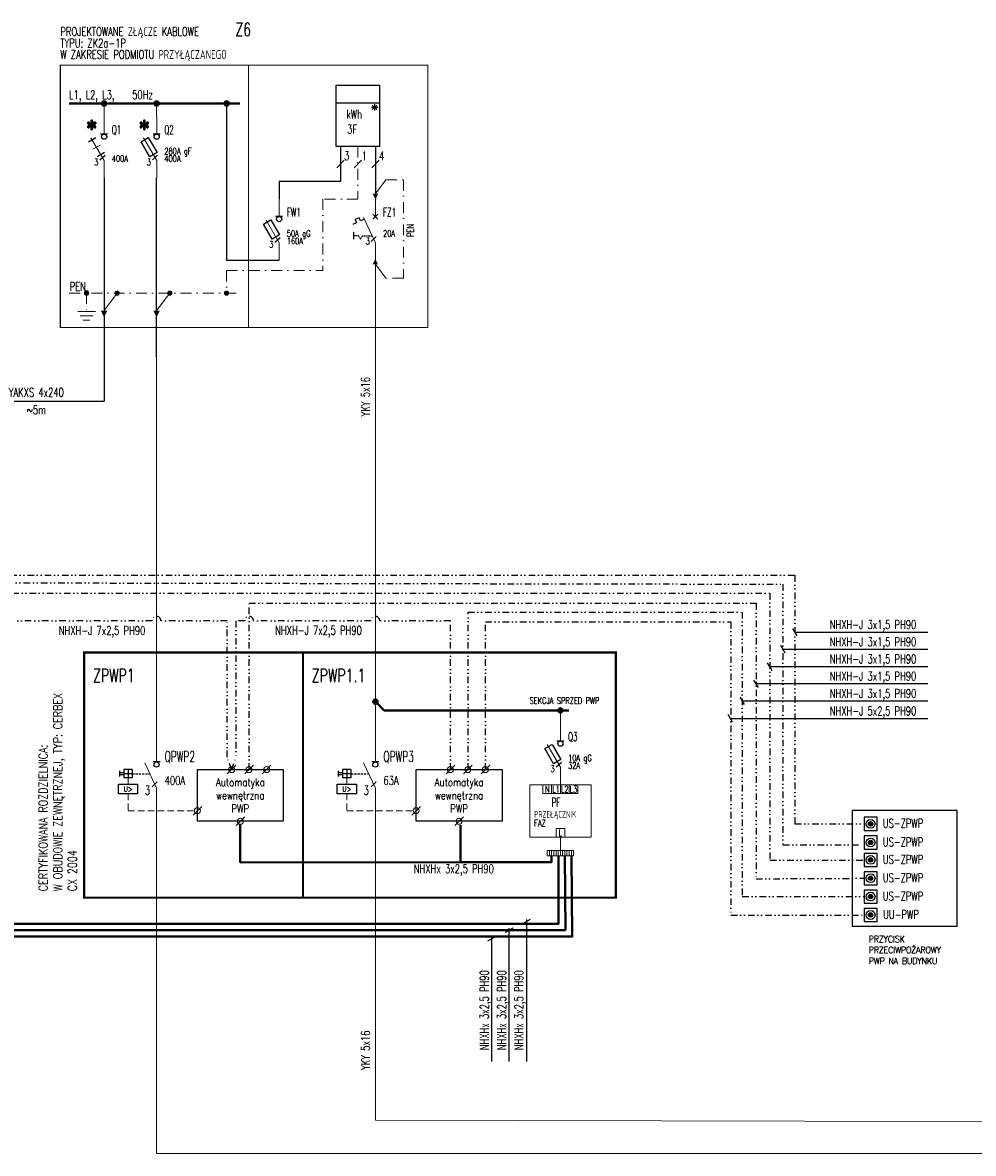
# Model space of a CAD drawing. Header units: millimetres. Extents: x -634 to 682, y 950 to 1215.
# Tile 3 of 5: x -152 to 65, y 953 to 1212. Entities that reach past the tile are written whole.
import ezdxf
from ezdxf.enums import TextEntityAlignment as Align

# ---------------------------------------------------------------- set-up
doc = ezdxf.new("R2010")
doc.units = ezdxf.units.MM
for name, pattern in [('DASHED', [0.75, 0.5, -0.25]), ('DASHED2', [0.375, 0.25, -0.125]), ('DIVIDE', [1.25, 0.5, -0.25, 0, -0.25, 0, -0.25]), ('HIDDEN', [0.375, 0.25, -0.125]), ('PRZEWOD_PE', [5, 2.5, -1.25, 0, -1.25])]:
    doc.linetypes.add(name, pattern=pattern)
for name, color, linetype, lineweight in [('APARATY', 7, 'Continuous', 5), ('BLOCK_1', 1, 'Continuous', 25), ('BLOCK_2', 7, 'Continuous', 18), ('IE_ATRYBUTY_ BLOCK_1', 7, 'Continuous', 20), ('IE_ATRYBUTY_ BLOCK_2', 7, 'Continuous', 18), ('IE_rozdzielnice', 1, 'Continuous', 25), ('ODPŁYW', 3, 'Continuous', 18), ('OPIS', 7, 'Continuous', 18), ('PRZEWOD_PE', 2, 'Continuous', 15), ('ROZDZIELNICA', 252, 'Continuous', 15), ('SZYNA', 5, 'Continuous', 40)]:
    doc.layers.add(name, color=color, linetype=linetype, lineweight=lineweight)
for name, color, linetype in [('STEROWANIE', 6, 'Continuous'), ('tabelka_opis', 2, 'Continuous'), ('typ kabla', 30, 'Continuous'), ('w0', 7, 'Continuous')]:
    doc.layers.add(name, color=color, linetype=linetype)
doc.styles.add('ROMANS', font='romans.shx', dxfattribs={"width": 0.8})

# ---------------------------------------------------------------- blocks, each defined once
blk = doc.blocks.new('rozgalezienie')
blk.add_hatch(color=0).paths.add_polyline_path([(0.5, 0, 1), (-0.5, 0, 1)])
at = {"color": 0}
blk.add_circle((0, 0), 0.5, dxfattribs=at)
blk = doc.blocks.new('PE')
blk.add_line((3, 5.5), (0, 1.5))
blk.add_lwpolyline([(0, 1.5, 1.5, 0, 0), (0, 0, 0, 0, 0)], format="xyseb")
blk = doc.blocks.new('liczniki')
for p, q in [((-2.5, -2), (-2.5, 0)), ((-2.5, 0), (2.5, 0)), ((2.5, -2), (2.5, 0)), ((-2.5, -7), (-2.5, -2)), ((-2.5, -2), (2.5, -2)), ((2.5, -7), (2.5, -2)), ((2.5, -7), (-2.5, -7))]:
    blk.add_line(p, q)
at = {"layer": 'BLOCK_2', "style": 'ROMANS', "flags": 8}
for tag, p, height, width in [('SYMBOL', (3.25, -1.19), 2, 0.6), ('PARAMETRY', (3.25, -3.81), 1.5, 0.7), ('OPIS', (3.25, -5.53), 1.5, 0.7)]:
    blk.add_attdef(tag, p, '', height=height, dxfattribs=dict(at, width=width))
at = {"layer": 'BLOCK_2', "style": 'ROMANS', "width": 0.7, "flags": 8}
for tag, p in [('TYP', (0.04, -4.15)), ('TYP1', (0.04, -6.46))]:
    blk.add_attdef(tag, text='', height=1.8, dxfattribs=at).set_placement(p, align=Align.CENTER)
blk = doc.blocks.new('bezpiecznik rozlacznik')
for p, q in [((0, -4), (0, 0)), ((0, -10), (-3, -4.8)), ((0, -10), (0, -14))]:
    blk.add_line(p, q)
at = {"layer": 'BLOCK_1'}
for p, q in [((0.8, -4), (-0.8, -4)), ((-0.96, -9.89), (0.22, -8.81))]:
    blk.add_line(p, q, dxfattribs=at)
blk.add_lwpolyline([(0.08, -8.22), (-1.58, -9.18), (-3.58, -5.72), (-1.92, -4.76)], close=True, dxfattribs=at)
blk.add_circle((0, -4.59), 0.59, dxfattribs=at)
at = {"layer": 'BLOCK_2', "style": 'ROMANS', "flags": 8}
for tag, p, height, width in [('SYMBOL', (1.75, -4), 2, 0.6), ('TYP', (1.75, -6.91), 1.5, 0.7), ('PARAMETRY', (1.75, -8.63), 1.5, 0.7), ('OPIS1', (1.75, -10.34), 1.5, 0.7)]:
    blk.add_attdef(tag, p, '', height=height, dxfattribs=dict(at, width=width))
at = {"layer": 'BLOCK_2', "style": 'ROMANS', "width": 0.7, "flags": 8}
blk.add_attdef('N', text='', height=1.5, dxfattribs=at).set_placement((-1.31, -11.12), align=Align.RIGHT)
blk = doc.blocks.new('wyl_instalacyjny2')
for p, q in [((0, -4), (0, 0)), ((-2.7, -4.2), (0, -10)), ((0, -10), (0, -14))]:
    blk.add_line(p, q)
at = {"layer": 'BLOCK_1'}
for p, q in [((-3.73, -4.27), (-4.6, -4.68)), ((-4.26, -5.4), (-4.6, -4.68)), ((-3.39, -5), (-3.73, -4.27)), ((-2.52, -4.59), (-3.39, -5)), ((-0.57, -4.57), (0.57, -3.43)), ((0.57, -4.57), (-0.57, -3.43)), ((-4.26, -5.4), (-5.13, -5.81)), ((-5.01, -7.58), (-5.01, -9.18)), ((-0.98, -9.68), (0.15, -8.55))]:
    blk.add_line(p, q, dxfattribs=at)
at = {"layer": 'BLOCK_1', "linetype": 'HIDDEN', "ltscale": 0.05}
for p, q in [((-3.87, -8.38), (-5.01, -8.38)), ((-3.41, -9.18), (-3.87, -8.38)), ((-3.41, -9.18), (-2.95, -8.38))]:
    blk.add_line(p, q, dxfattribs=at)
at = {"layer": 'BLOCK_1', "linetype": 'HIDDEN', "ltscale": 0.1}
blk.add_line((-2.95, -8.38), (-0.76, -8.38), dxfattribs=at)
at = {"layer": 'BLOCK_2', "style": 'ROMANS', "flags": 8}
for tag, p, height, width in [('SYMBOL', (1.75, -4), 2, 0.6), ('TYP', (1.75, -6.91), 1.5, 0.7), ('PARAMETRY', (1.75, -8.63), 1.5, 0.7), ('OPIS1', (1.75, -10.34), 1.5, 0.7)]:
    blk.add_attdef(tag, p, '', height=height, dxfattribs=dict(at, width=width))
at = {"layer": 'BLOCK_2', "style": 'ROMANS', "width": 0.7, "flags": 8}
blk.add_attdef('N', text='', height=1.5, dxfattribs=at).set_placement((-1.27, -10.4), align=Align.RIGHT)
blk = doc.blocks.new('bezpiecznik rozlacznik zwora')
for p, q in [((0, -4), (0, 0)), ((0, -10), (-3, -4.8)), ((-2.58, -7.45), (-0.92, -6.49)), ((0, -10), (0, -14))]:
    blk.add_line(p, q)
at = {"layer": 'BLOCK_1'}
for p, q in [((-3.58, -5.72), (-1.92, -4.76)), ((0.8, -4), (-0.8, -4)), ((0.08, -8.22), (-1.58, -9.18)), ((-0.96, -9.89), (0.22, -8.81))]:
    blk.add_line(p, q, dxfattribs=at)
blk.add_circle((0, -4.59), 0.59, dxfattribs=at)
at = {"layer": 'BLOCK_2', "style": 'ROMANS', "flags": 8}
for tag, p, height, width in [('SYMBOL', (1.75, -4), 2, 0.6), ('TYP', (1.75, -6.91), 1.5, 0.7), ('PARAMETRY', (1.75, -8.63), 1.5, 0.7), ('OPIS1', (1.75, -10.34), 1.5, 0.7)]:
    blk.add_attdef(tag, p, '', height=height, dxfattribs=dict(at, width=width))
at = {"layer": 'BLOCK_2', "style": 'ROMANS', "width": 0.7, "flags": 8}
blk.add_attdef('N', text='', height=1.5, dxfattribs=at).set_placement((-1.31, -11.12), align=Align.RIGHT)
blk = doc.blocks.new('plomba')
h = blk.add_hatch(color=256)
h.dxf.hatch_style = 1
edge = h.paths.add_edge_path()
edge.add_spline(control_points=[(-0.11, 0.19), (-0.12, 0.43), (-0.17, 0.68), (-0.26, 0.92), (-0.26, 0.92), (-0.38, 1.27), (-0.44, 1.51), (-0.44, 1.64), (-0.44, 1.64), (-0.44, 1.82), (-0.4, 1.96), (-0.31, 2.06), (-0.31, 2.06), (-0.22, 2.15), (-0.12, 2.2), (0.01, 2.2), (0.01, 2.2), (0.12, 2.2), (0.22, 2.15), (0.3, 2.06), (0.3, 2.06), (0.38, 1.96), (0.42, 1.82), (0.42, 1.64), (0.42, 1.64), (0.42, 1.49), (0.37, 1.27), (0.28, 0.98), (0.28, 0.98), (0.19, 0.7), (0.13, 0.43), (0.11, 0.19), (0.11, 0.19), (0.3, 0.32), (0.48, 0.47), (0.63, 0.64), (0.63, 0.64), (0.87, 0.92), (1.05, 1.1), (1.17, 1.16), (1.17, 1.16), (1.29, 1.23), (1.41, 1.27), (1.53, 1.27), (1.53, 1.27), (1.64, 1.27), (1.74, 1.23), (1.82, 1.15), (1.82, 1.15), (1.9, 1.07), (1.94, 0.97), (1.94, 0.86), (1.94, 0.86), (1.94, 0.73), (1.88, 0.61), (1.76, 0.51), (1.76, 0.51), (1.65, 0.41), (1.36, 0.3), (0.89, 0.2), (0.89, 0.2), (0.62, 0.14), (0.39, 0.07), (0.21, -0.01), (0.21, -0.01), (0.39, -0.1), (0.62, -0.17), (0.88, -0.22), (0.88, -0.22), (1.31, -0.3), (1.59, -0.4), (1.72, -0.52), (1.72, -0.52), (1.86, -0.63), (1.92, -0.76), (1.92, -0.9), (1.92, -0.9), (1.92, -1), (1.88, -1.1), (1.8, -1.17), (1.8, -1.17), (1.72, -1.25), (1.63, -1.29), (1.53, -1.29), (1.53, -1.29), (1.42, -1.29), (1.3, -1.25), (1.17, -1.18), (1.17, -1.18), (1.04, -1.1), (0.87, -0.94), (0.65, -0.68), (0.65, -0.68), (0.5, -0.51), (0.33, -0.34), (0.11, -0.19), (0.11, -0.19), (0.12, -0.39), (0.16, -0.61), (0.23, -0.85), (0.23, -0.85), (0.36, -1.27), (0.42, -1.55), (0.42, -1.7), (0.42, -1.7), (0.42, -1.84), (0.38, -1.97), (0.29, -2.06), (0.29, -2.06), (0.21, -2.16), (0.12, -2.21), (0.02, -2.21), (0.02, -2.21), (-0.11, -2.21), (-0.23, -2.16), (-0.33, -2.06), (-0.33, -2.06), (-0.41, -1.98), (-0.44, -1.86), (-0.44, -1.7), (-0.44, -1.7), (-0.44, -1.53), (-0.4, -1.33), (-0.32, -1.09), (-0.32, -1.09), (-0.24, -0.85), (-0.19, -0.68), (-0.17, -0.59), (-0.17, -0.59), (-0.15, -0.5), (-0.13, -0.37), (-0.11, -0.19), (-0.11, -0.19), (-0.32, -0.33), (-0.5, -0.48), (-0.66, -0.65), (-0.66, -0.65), (-0.91, -0.94), (-1.11, -1.13), (-1.24, -1.21), (-1.24, -1.21), (-1.33, -1.26), (-1.43, -1.29), (-1.53, -1.29), (-1.53, -1.29), (-1.65, -1.29), (-1.75, -1.25), (-1.84, -1.17), (-1.84, -1.17), (-1.92, -1.09), (-1.96, -1), (-1.96, -0.9), (-1.96, -0.9), (-1.96, -0.81), (-1.93, -0.72), (-1.85, -0.62), (-1.85, -0.62), (-1.78, -0.52), (-1.67, -0.44), (-1.53, -0.38), (-1.53, -0.38), (-1.43, -0.33), (-1.21, -0.28), (-0.87, -0.21), (-0.87, -0.21), (-0.66, -0.16), (-0.44, -0.09), (-0.23, -0.01), (-0.23, -0.01), (-0.42, 0.09), (-0.65, 0.16), (-0.92, 0.22), (-0.92, 0.22), (-1.35, 0.31), (-1.62, 0.39), (-1.72, 0.47), (-1.72, 0.47), (-1.88, 0.59), (-1.96, 0.73), (-1.96, 0.89), (-1.96, 0.89), (-1.96, 0.99), (-1.92, 1.08), (-1.84, 1.15), (-1.84, 1.15), (-1.76, 1.23), (-1.67, 1.27), (-1.56, 1.27), (-1.56, 1.27), (-1.45, 1.27), (-1.32, 1.24), (-1.19, 1.16), (-1.19, 1.16), (-1.06, 1.09), (-0.9, 0.94), (-0.7, 0.71), (-0.7, 0.71), (-0.51, 0.49), (-0.31, 0.32), (-0.11, 0.19)], knot_values=[0, 0, 0, 0, 0.02, 0.02, 0.02, 0.03, 0.04, 0.04, 0.04, 0.05, 0.06, 0.06, 0.06, 0.07, 0.08, 0.08, 0.08, 0.09, 0.1, 0.1, 0.1, 0.11, 0.12, 0.12, 0.12, 0.13, 0.14, 0.14, 0.14, 0.15, 0.16, 0.16, 0.16, 0.17, 0.18, 0.18, 0.18, 0.19, 0.2, 0.2, 0.2, 0.21, 0.22, 0.22, 0.22, 0.23, 0.24, 0.24, 0.24, 0.25, 0.26, 0.26, 0.26, 0.27, 0.28, 0.28, 0.28, 0.29, 0.3, 0.3, 0.3, 0.31, 0.32, 0.32, 0.32, 0.33, 0.34, 0.34, 0.34, 0.35, 0.36, 0.36, 0.36, 0.37, 0.38, 0.38, 0.38, 0.39, 0.4, 0.4, 0.4, 0.41, 0.42, 0.42, 0.42, 0.43, 0.44, 0.44, 0.44, 0.45, 0.46, 0.46, 0.46, 0.47, 0.48, 0.48, 0.48, 0.49, 0.5, 0.5, 0.5, 0.51, 0.52, 0.52, 0.52, 0.53, 0.54, 0.54, 0.54, 0.55, 0.56, 0.56, 0.56, 0.57, 0.58, 0.58, 0.58, 0.59, 0.6, 0.6, 0.6, 0.61, 0.62, 0.62, 0.62, 0.63, 0.64, 0.64, 0.64, 0.65, 0.66, 0.66, 0.66, 0.67, 0.68, 0.68, 0.68, 0.69, 0.7, 0.7, 0.7, 0.71, 0.72, 0.72, 0.72, 0.73, 0.74, 0.74, 0.74, 0.75, 0.76, 0.76, 0.76, 0.77, 0.78, 0.78, 0.78, 0.79, 0.8, 0.8, 0.8, 0.81, 0.82, 0.82, 0.82, 0.83, 0.84, 0.84, 0.84, 0.85, 0.86, 0.86, 0.86, 0.87, 0.88, 0.88, 0.88, 0.89, 0.9, 0.9, 0.9, 0.91, 0.92, 0.92, 0.92, 0.93, 0.94, 0.94, 0.94, 0.95, 0.96, 0.96, 0.96, 0.97, 0.98, 0.98, 0.98, 0.99, 1, 1, 1, 1], degree=3, periodic=0)
at = {"lineweight": 25}
blk.add_open_spline([(-0.11, 0.19), (-0.12, 0.43), (-0.17, 0.68), (-0.26, 0.92), (-0.26, 0.92), (-0.38, 1.27), (-0.44, 1.51), (-0.44, 1.64), (-0.44, 1.64), (-0.44, 1.82), (-0.4, 1.96), (-0.31, 2.06), (-0.31, 2.06), (-0.22, 2.15), (-0.12, 2.2), (0.01, 2.2), (0.01, 2.2), (0.12, 2.2), (0.22, 2.15), (0.3, 2.06), (0.3, 2.06), (0.38, 1.96), (0.42, 1.82), (0.42, 1.64), (0.42, 1.64), (0.42, 1.49), (0.37, 1.27), (0.28, 0.98), (0.28, 0.98), (0.19, 0.7), (0.13, 0.43), (0.11, 0.19), (0.11, 0.19), (0.3, 0.32), (0.48, 0.47), (0.63, 0.64), (0.63, 0.64), (0.87, 0.92), (1.05, 1.1), (1.17, 1.16), (1.17, 1.16), (1.29, 1.23), (1.41, 1.27), (1.53, 1.27), (1.53, 1.27), (1.64, 1.27), (1.74, 1.23), (1.82, 1.15), (1.82, 1.15), (1.9, 1.07), (1.94, 0.97), (1.94, 0.86), (1.94, 0.86), (1.94, 0.73), (1.88, 0.61), (1.76, 0.51), (1.76, 0.51), (1.65, 0.41), (1.36, 0.3), (0.89, 0.2), (0.89, 0.2), (0.62, 0.14), (0.39, 0.07), (0.21, -0.01), (0.21, -0.01), (0.39, -0.1), (0.62, -0.17), (0.88, -0.22), (0.88, -0.22), (1.31, -0.3), (1.59, -0.4), (1.72, -0.52), (1.72, -0.52), (1.86, -0.63), (1.92, -0.76), (1.92, -0.9), (1.92, -0.9), (1.92, -1), (1.88, -1.1), (1.8, -1.17), (1.8, -1.17), (1.72, -1.25), (1.63, -1.29), (1.53, -1.29), (1.53, -1.29), (1.42, -1.29), (1.3, -1.25), (1.17, -1.18), (1.17, -1.18), (1.04, -1.1), (0.87, -0.94), (0.65, -0.68), (0.65, -0.68), (0.5, -0.51), (0.33, -0.34), (0.11, -0.19), (0.11, -0.19), (0.12, -0.39), (0.16, -0.61), (0.23, -0.85), (0.23, -0.85), (0.36, -1.27), (0.42, -1.55), (0.42, -1.7), (0.42, -1.7), (0.42, -1.84), (0.38, -1.97), (0.29, -2.06), (0.29, -2.06), (0.21, -2.16), (0.12, -2.21), (0.02, -2.21), (0.02, -2.21), (-0.11, -2.21), (-0.23, -2.16), (-0.33, -2.06), (-0.33, -2.06), (-0.41, -1.98), (-0.44, -1.86), (-0.44, -1.7), (-0.44, -1.7), (-0.44, -1.53), (-0.4, -1.33), (-0.32, -1.09), (-0.32, -1.09), (-0.24, -0.85), (-0.19, -0.68), (-0.17, -0.59), (-0.17, -0.59), (-0.15, -0.5), (-0.13, -0.37), (-0.11, -0.19), (-0.11, -0.19), (-0.32, -0.33), (-0.5, -0.48), (-0.66, -0.65), (-0.66, -0.65), (-0.91, -0.94), (-1.11, -1.13), (-1.24, -1.21), (-1.24, -1.21), (-1.33, -1.26), (-1.43, -1.29), (-1.53, -1.29), (-1.53, -1.29), (-1.65, -1.29), (-1.75, -1.25), (-1.84, -1.17), (-1.84, -1.17), (-1.92, -1.09), (-1.96, -1), (-1.96, -0.9), (-1.96, -0.9), (-1.96, -0.81), (-1.93, -0.72), (-1.85, -0.62), (-1.85, -0.62), (-1.78, -0.52), (-1.67, -0.44), (-1.53, -0.38), (-1.53, -0.38), (-1.43, -0.33), (-1.21, -0.28), (-0.87, -0.21), (-0.87, -0.21), (-0.66, -0.16), (-0.44, -0.09), (-0.23, -0.01), (-0.23, -0.01), (-0.42, 0.09), (-0.65, 0.16), (-0.92, 0.22), (-0.92, 0.22), (-1.35, 0.31), (-1.62, 0.39), (-1.72, 0.47), (-1.72, 0.47), (-1.88, 0.59), (-1.96, 0.73), (-1.96, 0.89), (-1.96, 0.89), (-1.96, 0.99), (-1.92, 1.08), (-1.84, 1.15), (-1.84, 1.15), (-1.76, 1.23), (-1.67, 1.27), (-1.56, 1.27), (-1.56, 1.27), (-1.45, 1.27), (-1.32, 1.24), (-1.19, 1.16), (-1.19, 1.16), (-1.06, 1.09), (-0.9, 0.94), (-0.7, 0.71), (-0.7, 0.71), (-0.51, 0.49), (-0.31, 0.32), (-0.11, 0.19)], degree=3, knots=[0, 0, 0, 0, 0.02, 0.02, 0.02, 0.03, 0.04, 0.04, 0.04, 0.05, 0.06, 0.06, 0.06, 0.07, 0.08, 0.08, 0.08, 0.09, 0.1, 0.1, 0.1, 0.11, 0.12, 0.12, 0.12, 0.13, 0.14, 0.14, 0.14, 0.15, 0.16, 0.16, 0.16, 0.17, 0.18, 0.18, 0.18, 0.19, 0.2, 0.2, 0.2, 0.21, 0.22, 0.22, 0.22, 0.23, 0.24, 0.24, 0.24, 0.25, 0.26, 0.26, 0.26, 0.27, 0.28, 0.28, 0.28, 0.29, 0.3, 0.3, 0.3, 0.31, 0.32, 0.32, 0.32, 0.33, 0.34, 0.34, 0.34, 0.35, 0.36, 0.36, 0.36, 0.37, 0.38, 0.38, 0.38, 0.39, 0.4, 0.4, 0.4, 0.41, 0.42, 0.42, 0.42, 0.43, 0.44, 0.44, 0.44, 0.45, 0.46, 0.46, 0.46, 0.47, 0.48, 0.48, 0.48, 0.49, 0.5, 0.5, 0.5, 0.51, 0.52, 0.52, 0.52, 0.53, 0.54, 0.54, 0.54, 0.55, 0.56, 0.56, 0.56, 0.57, 0.58, 0.58, 0.58, 0.59, 0.6, 0.6, 0.6, 0.61, 0.62, 0.62, 0.62, 0.63, 0.64, 0.64, 0.64, 0.65, 0.66, 0.66, 0.66, 0.67, 0.68, 0.68, 0.68, 0.69, 0.7, 0.7, 0.7, 0.71, 0.72, 0.72, 0.72, 0.73, 0.74, 0.74, 0.74, 0.75, 0.76, 0.76, 0.76, 0.77, 0.78, 0.78, 0.78, 0.79, 0.8, 0.8, 0.8, 0.81, 0.82, 0.82, 0.82, 0.83, 0.84, 0.84, 0.84, 0.85, 0.86, 0.86, 0.86, 0.87, 0.88, 0.88, 0.88, 0.89, 0.9, 0.9, 0.9, 0.91, 0.92, 0.92, 0.92, 0.93, 0.94, 0.94, 0.94, 0.95, 0.96, 0.96, 0.96, 0.97, 0.98, 0.98, 0.98, 0.99, 1, 1, 1, 1], dxfattribs=at)
blk = doc.blocks.new('typ_kabla')
at = {"color": 0, "style": 'ROMANS', "width": 0.7}
blk.add_attdef('TYP_KABLA', text='', height=2, dxfattribs=at).set_placement((0, 0), align=Align.CENTER)
blk = doc.blocks.new('listwa_zaciskowa')
for p, q in [((-2.5, 1.26), (-2.5, 0)), ((-2, 1.26), (-2, 0)), ((-1.5, 1.26), (-1.5, 0)), ((-1, 1.26), (-1, 0)), ((-0.5, 1.26), (-0.5, 0)), ((0, 1.26), (0, 0)), ((0.5, 1.26), (0.5, 0)), ((1, 1.26), (1, 0)), ((1.5, 1.26), (1.5, 0)), ((2, 1.26), (2, 0)), ((2.5, 1.26), (2.5, 0))]:
    blk.add_line(p, q)
blk.add_lwpolyline([(-3, 0), (3, 0), (3, 1.26), (-3, 1.26)], close=True)
at = {"layer": 'BLOCK_2', "style": 'ROMANS', "flags": 8}
for tag, p, height, width in [('SYMBOL', (1.75, 1.65), 2.5, 0.6), ('TYP', (1.75, -1.73), 2, 0.7), ('PARAMETRY', (1.75, -3.95), 2, 0.7), ('OPIS1', (1.75, -6.16), 2, 0.7)]:
    blk.add_attdef(tag, p, '', height=height, dxfattribs=dict(at, width=width))
blk = doc.blocks.new('czujnik_zaniku_fazy')
for points in [[(0, 0), (14, 0), (14, 12), (0, 12)], [(3, 10), (5, 10), (5, 12), (3, 12)], [(5, 10), (7, 10), (7, 12), (5, 12)], [(7, 10), (9, 10), (9, 12), (7, 12)], [(9, 10), (11, 10), (11, 12), (9, 12)], [(6, 0), (8, 0), (8, 2), (6, 2)]]:
    blk.add_lwpolyline(points, close=True)
at = {"color": 7, "style": 'ROMANS', "width": 0.6}
for s, p in [('N', (4, 11)), ('L1', (6, 11)), ('L2', (8, 11)), ('L3', (10, 11)), ('L', (7, 1))]:
    blk.add_text(s, height=1.5, dxfattribs=at).set_placement(p, align=Align.MIDDLE_CENTER)
at = {"layer": 'BLOCK_2', "style": 'ROMANS', "width": 0.6, "flags": 8}
blk.add_attdef('SYMBOL', text='', height=2, dxfattribs=at).set_placement((6, 7), align=Align.CENTER)
at = {"layer": 'BLOCK_2', "style": 'ROMANS', "width": 0.7, "flags": 8}
for tag, p in [('OPIS1', (1, 4.5)), ('OPIS2', (1, 2.5)), ('OPIS3', (1, 0.5))]:
    blk.add_attdef(tag, p, '', height=1.5, dxfattribs=at)
blk = doc.blocks.new('zacisk')
for p, q in [((-0.99, -0.99), (0, 0)), ((0, 0), (0.99, 0.99))]:
    blk.add_line(p, q)
blk.add_circle((0, 0), 0.686)
at = {"layer": 'BLOCK_2', "style": 'ROMANS', "width": 0.7, "flags": 8}
for tag, p in [('TYP', (1.69, -0.25)), ('OPIS1', (1.69, -2.75))]:
    blk.add_attdef(tag, p, '', height=2, dxfattribs=at)
blk = doc.blocks.new('rozlacznik')
for p, q in [((0, -4), (0, 0)), ((-2.7, -4.2), (0, -10)), ((0, -10), (0, -14))]:
    blk.add_line(p, q)
at = {"layer": 'BLOCK_1'}
for p, q in [((0.8, -4), (-0.8, -4)), ((-0.98, -9.68), (0.15, -8.55))]:
    blk.add_line(p, q, dxfattribs=at)
blk.add_circle((0, -4.59), 0.59, dxfattribs=at)
at = {"layer": 'BLOCK_2', "style": 'ROMANS', "flags": 8}
for tag, p, height, width in [('SYMBOL', (1.84, -4), 2, 0.6), ('TYP', (1.84, -6.91), 1.5, 0.7), ('PARAMETRY', (1.84, -8.63), 1.5, 0.7), ('OPIS', (1.84, -10.34), 1.5, 0.7)]:
    blk.add_attdef(tag, p, '', height=height, dxfattribs=dict(at, width=width))
at = {"layer": 'BLOCK_2', "style": 'ROMANS', "width": 0.7, "flags": 8}
blk.add_attdef('N', text='', height=1.5, dxfattribs=at).set_placement((-1.27, -10.4), align=Align.RIGHT)
blk = doc.blocks.new('cewka_pod_nad_U')
for p, q in [((-2.2, -5.4), (-2.2, -3.2)), ((-2.2, -3.2), (2.2, -3.2)), ((2.2, -3.2), (2.2, -5.4)), ((2.2, -5.4), (-2.2, -5.4))]:
    blk.add_line(p, q)
at = {"layer": 'BLOCK_2', "style": 'ROMANS', "width": 0.7, "flags": 8}
blk.add_attdef('TYP', text='', height=1.2, dxfattribs=at).set_placement((0, -4.93), align=Align.CENTER)
for tag, p in [('OPIS1', (2.64, -5.84)), ('PARAMETRY', (2.64, -4.12))]:
    blk.add_attdef(tag, p, '', height=1.5, dxfattribs=at)
blk = doc.blocks.new('przeciwpozarowy wylacznik pradu')
blk.add_hatch(color=256).paths.add_polyline_path([(50, -150, 1), (-50, -150, 1)])
blk.add_lwpolyline([(-150, -300), (150, -300), (150, 0), (-150, 0)], close=True)
for radius in [100, 50]:
    blk.add_circle((0, -150), radius)
at = {"layer": 'IE_ATRYBUTY_ BLOCK_1', "style": 'ROMANS', "width": 0.7, "flags": 8}
blk.add_attdef('TYP', text='', height=200, dxfattribs=at).set_placement((0, -525), align=Align.CENTER)
at = {"layer": 'IE_ATRYBUTY_ BLOCK_2', "style": 'ROMANS', "width": 0.6, "flags": 8}
for tag, p in [('OPIS1', (3, -694)), ('OPIS2', (3, -879))]:
    blk.add_attdef(tag, text='', height=150, dxfattribs=at).set_placement(p, align=Align.CENTER)

msp = doc.modelspace()

# ---------------------------------------------------------------- linework, layer by layer
at = {"color": 2}
for p, q in [((-70.94, 1192.53), (-72.44, 1192.53)), ((-71.16, 1193.06), (-72.22, 1192)), ((-72.22, 1193.06), (-71.16, 1192)), ((-71.69, 1193.28), (-71.69, 1191.78))]:
    msp.add_line(p, q, dxfattribs=at)
for p, q in [((-80.36, 1178.73), (-78.67, 1180.43)), ((-76.36, 1178.73), (-74.67, 1180.43)), ((-72.36, 1178.73), (-70.67, 1180.43))]:
    msp.add_line(p, q)
for points in [[(24.88, 1071.71), (23.88, 1073.44)], [(24.36, 1072.62), (54.76, 1072.62)], [(22.15, 1067.77), (21.15, 1069.5)], [(21.62, 1068.68), (54.76, 1068.68)], [(19.13, 1063.86), (18.13, 1065.59)], [(18.63, 1064.72), (54.76, 1064.76)], [(16.01, 1059.92), (15.01, 1061.65)], [(15.49, 1060.83), (54.76, 1060.83)], [(12.83, 1056.02), (11.83, 1057.75)], [(12.32, 1056.89), (54.76, 1056.88)], [(10.09, 1052.01), (9.09, 1053.74)], [(9.59, 1052.87), (54.76, 1052.87)], [(-36.14, 1006.93), (-37.87, 1005.93)], [(-37, 1006.93), (-37, 974.45)], [(-44.14, 1002.93), (-45.87, 1001.93)], [(-45, 1002.93), (-45, 974.45)], [(-40.14, 1004.93), (-41.87, 1003.93)], [(-41, 1004.93), (-41, 974.45)]]:
    msp.add_lwpolyline(points)
msp.add_lwpolyline([(37.47, 1005.4), (61.47, 1005.4), (61.47, 1031.84), (37.47, 1031.84)], close=True)
at = {"color": 1}
msp.add_circle((-71.69, 1192.53), 0.372, dxfattribs=at)
at = {"layer": 'APARATY', "color": 30, "linetype": 'HIDDEN', "ltscale": 30, "const_width": 0.5}
for points in [[(-138.06, 1011.92), (-88.06, 1011.92), (-88.06, 1067.92), (-138.06, 1067.92)], [(-88.06, 1011.92), (-16.58, 1011.92), (-16.58, 1067.92), (-88.06, 1067.92)]]:
    msp.add_lwpolyline(points, close=True, dxfattribs=at)
at = {"layer": 'BLOCK_1'}
for p, q in [((-130.01, 1040.88), (-130.01, 1039.57)), ((-129.01, 1040.47), (-130.01, 1040.47)), ((-129.01, 1039.98), (-130.01, 1039.98)), ((-127.09, 1041.19), (-129.01, 1041.19)), ((-129.01, 1041.19), (-129.01, 1039.27)), ((-127.09, 1040.23), (-129.01, 1040.23)), ((-127.09, 1039.27), (-129.01, 1039.27)), ((-128.05, 1041.19), (-128.05, 1039.27)), ((-127.09, 1041.19), (-127.09, 1039.27)), ((-80.01, 1040.88), (-80.01, 1039.57)), ((-79.01, 1040.47), (-80.01, 1040.47)), ((-79.01, 1039.98), (-80.01, 1039.98)), ((-77.09, 1041.19), (-79.01, 1041.19)), ((-79.01, 1041.19), (-79.01, 1039.27)), ((-77.09, 1040.23), (-79.01, 1040.23)), ((-77.09, 1039.27), (-79.01, 1039.27)), ((-78.05, 1041.19), (-78.05, 1039.27)), ((-77.09, 1041.19), (-77.09, 1039.27))]:
    msp.add_line(p, q, dxfattribs=at)
at = {"layer": 'BLOCK_1', "linetype": 'HIDDEN', "ltscale": 2}
for p, q in [((-127.09, 1040.23), (-123.06, 1040.23)), ((-77.09, 1040.23), (-73.06, 1040.23))]:
    msp.add_line(p, q, dxfattribs=at)
at = {"layer": 'ODPŁYW'}
for p, q in [((-133.52, 1190.4), (-133.52, 1193.4)), ((-121.52, 1190.4), (-121.52, 1193.4)), ((-121.52, 1059.7), (-121.52, 1062.7)), ((-121.52, 1059.7), (-121.52, 1062.7)), ((-121.52, 1046.92), (-121.52, 1062.7)), ((-121.52, 1046.92), (-121.52, 1062.7)), ((-71.52, 1059.7), (-71.52, 1062.7)), ((-71.52, 1059.7), (-71.52, 1062.7)), ((-71.52, 1046.92), (-71.52, 1062.7)), ((-71.52, 1046.92), (-71.52, 1062.7)), ((-29.23, 1051.7), (-29.23, 1054.7)), ((-29.23, 1025.7), (-29.23, 1022.7))]:
    msp.add_line(p, q, dxfattribs=at)
at = {"layer": 'ODPŁYW', "lineweight": -3}
for p, q in [((-105.51, 1193.4), (-105.51, 1157.58)), ((-71.51, 1183.58), (-71.51, 1171.58)), ((-133.52, 1176.4), (-133.52, 1135.4)), ((-121.52, 1135.4), (-121.52, 1176.4)), ((-93.51, 1175.58), (-93.51, 1171.58))]:
    msp.add_line(p, q, dxfattribs=at)
for points in [[(-79.51, 1183.58), (-79.51, 1175.58), (-93.51, 1175.58)], [(-105.51, 1157.58), (-93.51, 1157.58)], [(-133.52, 1135.4), (-133.52, 1125.4)], [(-164.52, 1125.4), (-133.52, 1125.4)]]:
    msp.add_lwpolyline(points, dxfattribs=at)
at = {"layer": 'ODPŁYW'}
for points in [[(-71.52, 1157.88), (-71.52, 1062.7)], [(-121.52, 1135.4), (-121.52, 1062.7)], [(-121.52, 1032.92), (-121.52, 953.46)], [(-71.52, 1032.92), (-71.47, 961.06)], [(-71.49, 961.06), (124.68, 960.63)], [(-121.52, 953.46), (521.48, 953.46)]]:
    msp.add_lwpolyline(points, dxfattribs=at)
at = {"layer": 'ODPŁYW', "color": 1, "linetype": 'DASHED', "ltscale": 3}
for points in [[(-128.05, 1039.27), (-128.05, 1037.87)], [(-78.05, 1039.27), (-78.05, 1037.87)], [(-128.05, 1035.67), (-128.05, 1031.77), (-112.2, 1031.77)], [(-78.05, 1035.67), (-78.05, 1031.77), (-62.2, 1031.77)]]:
    msp.add_lwpolyline(points, dxfattribs=at)
at = {"layer": 'PRZEWOD_PE', "linetype": 'PRZEWOD_PE'}
for p, q in [((-105.51, 1155.21), (-105.51, 1150.08)), ((-141.52, 1150.08), (-102.51, 1150.08)), ((-137.52, 1150.11), (-137.52, 1145.87))]:
    msp.add_line(p, q, dxfattribs=at)
at = {"layer": 'PRZEWOD_PE'}
for p, q in [((-139.52, 1145.87), (-135.52, 1145.87)), ((-139.02, 1144.87), (-136.02, 1144.87)), ((-138.28, 1143.87), (-136.78, 1143.87))]:
    msp.add_line(p, q, dxfattribs=at)
at = {"layer": 'PRZEWOD_PE', "linetype": 'PRZEWOD_PE'}
for points in [[(-75.51, 1183.58), (-75.51, 1171.58), (-83.51, 1171.58), (-83.51, 1155.21)], [(-69.11, 1175.98), (-65.11, 1175.98), (-65.11, 1153.48), (-69.11, 1153.48)], [(-105.51, 1155.21), (-83.51, 1155.21)]]:
    msp.add_lwpolyline(points, dxfattribs=at)
at = {"layer": 'ROZDZIELNICA', "linetype": 'DASHED2', "ltscale": 20, "const_width": 0.25}
for points in [[(-143.52, 1142.19), (-100.51, 1142.19), (-100.51, 1202.19), (-143.52, 1202.19)], [(-100.51, 1202.19), (-59.51, 1202.19), (-59.51, 1142.19), (-100.51, 1142.19)]]:
    msp.add_lwpolyline(points, close=True, dxfattribs=at)
at = {"layer": 'STEROWANIE', "color": 3, "linetype": 'DIVIDE', "ltscale": 3}
for points in [[(-478.88, 1042.62), (-478.88, 1085.61), (24.36, 1085.61)], [(24.36, 1085.61), (24.36, 1028.79), (40.17, 1028.79)], [(-388.92, 1042.62), (-388.92, 1084.27), (21.62, 1083.55)], [(21.62, 1083.55), (21.62, 1024), (39.37, 1024)], [(-280.93, 1042.62), (-280.93, 1081.51), (18.65, 1081.51)], [(18.65, 1081.51), (18.65, 1020.46), (40.17, 1020.46)], [(-100.38, 1041.18), (-100.38, 1079.18), (15.49, 1079.18)], [(15.49, 1079.18), (15.49, 1016.22), (40.17, 1016.34)], [(-50.35, 1041.18), (-50.35, 1077.18), (12.32, 1077.18)], [(12.32, 1077.18), (12.32, 1012.17), (40.17, 1012.15)]]:
    msp.add_lwpolyline(points, dxfattribs=at)
at = {"layer": 'STEROWANIE', "linetype": 'DIVIDE', "ltscale": 3}
for points in [[(-122.52, 1075.18), (-283.93, 1075.18), (-283.93, 1045.45)], [(-105.38, 1044.01), (-105.38, 1075.18), (-120.52, 1075.18)], [(-101.38, 1075.18), (-103.38, 1075.18), (-103.38, 1044.01)], [(-72.52, 1075.18), (-99.38, 1075.18)], [(-54.38, 1041.18), (-54.38, 1075.18), (-70.52, 1075.18)], [(-104.38, 1041.18), (-105.38, 1044.01)], [(-104.38, 1041.18), (-103.38, 1044.01)]]:
    msp.add_lwpolyline(points, dxfattribs=at)
at = {"layer": 'STEROWANIE', "color": 1, "linetype": 'DIVIDE', "ltscale": 3}
msp.add_lwpolyline([(-46.38, 1041.18), (-46.38, 1074.95), (9.71, 1074.95), (9.71, 1007.87), (40.17, 1007.87)], dxfattribs=at)
at = {"layer": 'STEROWANIE', "linetype": 'DIVIDE', "ltscale": 3}
for centre in [(-121.52, 1075.18), (-100.38, 1075.18), (-71.52, 1075.18)]:
    msp.add_arc(centre, 1, 0, 180, dxfattribs=at)
at = {"layer": 'SZYNA'}
msp.add_line((-141.52, 1193.4), (-102.51, 1193.4), dxfattribs=at)
for points in [[(-71.52, 1056.7), (-69.52, 1054.7)], [(-71.52, 1056.7), (-69.52, 1054.7)], [(-69.52, 1054.7), (-27.29, 1054.7)], [(-26.73, 1021.43), (-26.53, 1003.01), (-480.65, 1003.01), (-480.65, 1030.12)], [(-28.23, 1021.43), (-28.1, 1004.48), (-390.93, 1004.48), (-390.92, 1030.12)], [(-29.66, 1021.43), (-29.66, 1005.95), (-282.46, 1005.95), (-282.46, 1030.18)], [(-102.41, 1028.68), (-102.41, 1019.97)], [(-31.23, 1021.43), (-31.23, 1020.04), (-52.1, 1020.04), (-52.1, 1028.47)], [(-52.1, 1020.04), (-102.41, 1019.97)]]:
    msp.add_lwpolyline(points, dxfattribs=at)
at = {"layer": 'w0'}
for points in [[(-112.2, 1041.18), (-92.57, 1041.18), (-92.57, 1029.37), (-112.2, 1029.37)], [(-62.2, 1041.18), (-42.57, 1041.18), (-42.57, 1029.37), (-62.2, 1029.37)]]:
    msp.add_lwpolyline(points, close=True, dxfattribs=at)

# ---------------------------------------------------------------- block references
at = {"layer": 'BLOCK_1'}
for p in [(-128.05, 1041.07), (-78.05, 1041.07)]:
    msp.add_blockref('cewka_pod_nad_U', p, dxfattribs=at).add_auto_attribs({'TYP': 'U>'})
at = {"layer": 'IE_rozdzielnice'}
ref = msp.add_blockref('przeciwpozarowy wylacznik pradu', (41.67, 1030.27), dxfattribs=dict(at, xscale=0.01, yscale=0.01, zscale=0.01))
ref.add_attrib('TYP', 'US-ZPWP', (44.45, 1027.89), dxfattribs={"layer": 'IE_ATRYBUTY_ BLOCK_1', "height": 2, "style": 'ROMANS', "width": 0.7, "flags": 8})
ref = msp.add_blockref('przeciwpozarowy wylacznik pradu', (41.67, 1026.02), dxfattribs=dict(at, xscale=0.01, yscale=0.01, zscale=0.01))
ref.add_attrib('TYP', 'US-ZPWP', (44.45, 1023.63), dxfattribs={"layer": 'IE_ATRYBUTY_ BLOCK_1', "height": 2, "style": 'ROMANS', "width": 0.7, "flags": 8})
ref = msp.add_blockref('przeciwpozarowy wylacznik pradu', (41.67, 1022.03), dxfattribs=dict(at, xscale=0.01, yscale=0.01, zscale=0.01))
ref.add_attrib('TYP', 'US-ZPWP', (44.45, 1019.65), dxfattribs={"layer": 'IE_ATRYBUTY_ BLOCK_1', "height": 2, "style": 'ROMANS', "width": 0.7, "flags": 8})
ref = msp.add_blockref('przeciwpozarowy wylacznik pradu', (41.67, 1017.84), dxfattribs=dict(at, xscale=0.01, yscale=0.01, zscale=0.01))
ref.add_attrib('TYP', 'US-ZPWP', (44.45, 1015.46), dxfattribs={"layer": 'IE_ATRYBUTY_ BLOCK_1', "height": 2, "style": 'ROMANS', "width": 0.7, "flags": 8})
ref = msp.add_blockref('przeciwpozarowy wylacznik pradu', (41.67, 1013.65), dxfattribs=dict(at, xscale=0.01, yscale=0.01, zscale=0.01))
ref.add_attrib('TYP', 'US-ZPWP', (44.45, 1011.26), dxfattribs={"layer": 'IE_ATRYBUTY_ BLOCK_1', "height": 2, "style": 'ROMANS', "width": 0.7, "flags": 8})
ref = msp.add_blockref('przeciwpozarowy wylacznik pradu', (41.67, 1009.45), dxfattribs=dict(at, xscale=0.01, yscale=0.01, zscale=0.01))
ref.add_attrib('TYP', 'UU-PWP', (44.53, 1007.07), dxfattribs={"layer": 'IE_ATRYBUTY_ BLOCK_1', "height": 2, "style": 'ROMANS', "width": 0.7, "flags": 8})
at = {"layer": 'ODPŁYW'}
for name, p, values in [('bezpiecznik rozlacznik zwora', (-133.52, 1190.4), {'OPIS1': '400A', 'N': '3', 'SYMBOL': 'Q1'}), ('bezpiecznik rozlacznik', (-121.5, 1190.4), {'PARAMETRY': '280A gF', 'OPIS1': '400A', 'N': '3', 'SYMBOL': 'Q2'}), ('bezpiecznik rozlacznik', (-29.23, 1051.7), {'SYMBOL': 'Q3', 'PARAMETRY': '10A gG', 'OPIS1': '32A', 'N': '3'})]:
    msp.add_blockref(name, p, dxfattribs=at).add_auto_attribs(values)
at = {"layer": 'ODPŁYW', "lineweight": -3}
msp.add_blockref('bezpiecznik rozlacznik', (-93.51, 1171.58), dxfattribs=at).add_auto_attribs({'PARAMETRY': '50A gG', 'OPIS1': '160A', 'N': '3', 'SYMBOL': 'FW1'})
at = {"layer": 'ODPŁYW', "rotation": 359.9999999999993}
msp.add_blockref('wyl_instalacyjny2', (-71.51, 1171.58), dxfattribs=at).add_auto_attribs({'PARAMETRY': '20A', 'SYMBOL': 'FZ1', 'N': '3'})
at = {"layer": 'ODPŁYW'}
ref = msp.add_blockref('rozlacznik', (-121.52, 1046.92), dxfattribs=at)
ref.add_attrib('PARAMETRY', '400A', (-119.68, 1037.71), dxfattribs={"layer": 'BLOCK_2', "height": 2, "style": 'ROMANS', "width": 0.7, "flags": 8})
ref.add_attrib('SYMBOL', 'QPWP2', (-119.68, 1042.92), dxfattribs={"layer": 'BLOCK_2', "height": 2.5, "style": 'ROMANS', "width": 0.6, "flags": 8})
ref.add_attrib('N', '3', dxfattribs={"layer": 'BLOCK_2', "height": 2, "style": 'ROMANS', "width": 0.7, "flags": 8}).set_placement((-123, 1035.44), align=Align.RIGHT)
ref = msp.add_blockref('rozlacznik', (-71.52, 1046.92), dxfattribs=at)
ref.add_attrib('PARAMETRY', '63A', (-69.68, 1037.71), dxfattribs={"layer": 'BLOCK_2', "height": 2, "style": 'ROMANS', "width": 0.7, "flags": 8})
ref.add_attrib('SYMBOL', 'QPWP3', (-69.68, 1042.92), dxfattribs={"layer": 'BLOCK_2', "height": 2.5, "style": 'ROMANS', "width": 0.6, "flags": 8})
ref.add_attrib('N', '3', dxfattribs={"layer": 'BLOCK_2', "height": 2, "style": 'ROMANS', "width": 0.7, "flags": 8}).set_placement((-73, 1035.44), align=Align.RIGHT)
for name, p in [('zacisk', (-104.38, 1041.18)), ('zacisk', (-100.38, 1041.18)), ('zacisk', (-96.38, 1041.18)), ('zacisk', (-54.38, 1041.18)), ('zacisk', (-50.38, 1041.18)), ('zacisk', (-46.38, 1041.18)), ('zacisk', (-112.2, 1031.77)), ('zacisk', (-62.2, 1031.77)), ('zacisk', (-102.38, 1029.37)), ('zacisk', (-52.38, 1029.37)), ('listwa_zaciskowa', (-29.23, 1021.43))]:
    msp.add_blockref(name, p, dxfattribs=at)
ref = msp.add_blockref('czujnik_zaniku_fazy', (-36.23, 1025.7), dxfattribs=at)
ref.add_attrib('SYMBOL', 'PF', dxfattribs={"layer": 'BLOCK_2', "height": 2, "style": 'ROMANS', "width": 0.6}).set_placement((-30.23, 1032.7), align=Align.CENTER)
ref.add_attrib('OPIS1', 'PRZEŁĄCZNIK', (-35.23, 1030.2), dxfattribs={"layer": 'BLOCK_2', "height": 1.5, "style": 'ROMANS', "width": 0.7})
ref.add_attrib('OPIS2', 'FAZ', (-35.23, 1028.2), dxfattribs={"layer": 'BLOCK_2', "height": 1.5, "style": 'ROMANS', "width": 0.7})
at = {"layer": 'OPIS', "xscale": 0.5, "yscale": 0.5, "zscale": 0.5}
for p in [(-136.33, 1188.51), (-124.33, 1188.51)]:
    msp.add_blockref('plomba', p, dxfattribs=at)
at = {"layer": 'PRZEWOD_PE', "linetype": 'PRZEWOD_PE', "xscale": 0.8, "yscale": 0.8, "zscale": 0.8}
msp.add_blockref('PE', (-71.51, 1171.58), dxfattribs=at)
at = {"layer": 'PRZEWOD_PE', "linetype": 'PRZEWOD_PE', "xscale": -0.8, "yscale": 0.8, "zscale": 0.8, "rotation": 180}
msp.add_blockref('PE', (-71.52, 1157.88), dxfattribs=at)
at = {"layer": 'PRZEWOD_PE', "linetype": 'PRZEWOD_PE'}
for name, p in [('rozgalezienie', (-137.52, 1150.1)), ('PE', (-133.52, 1144.58)), ('PE', (-121.52, 1144.58))]:
    msp.add_blockref(name, p, dxfattribs=at)
at = {"layer": 'PRZEWOD_PE'}
for p in [(-130.52, 1150.08), (-118.52, 1150.08), (-105.51, 1150.08)]:
    msp.add_blockref('rozgalezienie', p, dxfattribs=at)
at = {"layer": 'STEROWANIE', "lineweight": -3}
ref = msp.add_blockref('liczniki', (-75.51, 1197.58), dxfattribs=dict(at, xscale=2, yscale=2, zscale=2))
ref.add_attrib('PARAMETRY', 'kWh', (-78.15, 1189.96), dxfattribs={"layer": 'BLOCK_2', "height": 2, "style": 'ROMANS', "width": 0.7, "flags": 8})
ref.add_attrib('OPIS', '3F', (-77.98, 1186.52), dxfattribs={"layer": 'BLOCK_2', "height": 2, "style": 'ROMANS', "width": 0.7, "flags": 8})
at = {"layer": 'SZYNA'}
for p in [(-133.52, 1193.4), (-121.52, 1193.4), (-105.51, 1193.4), (-71.52, 1056.7), (-29.23, 1054.7)]:
    msp.add_blockref('rozgalezienie', p, dxfattribs=at)
at = {"layer": 'typ kabla'}
for p, rotation, values in [((-72.8, 1126.4), 89.99999999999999, {'TYP_KABLA': 'YKY 5x16'}), ((-149.02, 1126.4), 360, {'TYP_KABLA': 'YAKXS 4x240'}), ((-149.02, 1122.4), 360, {'TYP_KABLA': '~5m'}), ((-72.8, 977.02), 89.99999999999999, {'TYP_KABLA': 'YKY 5x16'})]:
    msp.add_blockref('typ_kabla', p, dxfattribs=dict(at, rotation=rotation)).add_auto_attribs(values)
at = {"layer": 'typ kabla', "color": 1}
ref = msp.add_blockref('typ_kabla', (52.11, 1073.31), dxfattribs=dict(at, rotation=360))
ref.add_attrib('TYP_KABLA', 'NHXH-J 3x1,5 PH90', dxfattribs={"layer": '0', "color": 0, "height": 2, "style": 'ROMANS', "width": 0.7}).set_placement((52.11, 1073.31), align=Align.RIGHT)
ref = msp.add_blockref('typ_kabla', (-146.29, 1071.94), dxfattribs=dict(at, xscale=-1, rotation=359.9999999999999))
ref.add_attrib('TYP_KABLA', 'NHXH-J 7x2,5 PH90', dxfattribs={"layer": '0', "color": 0, "height": 2, "style": 'ROMANS', "width": 0.7}).set_placement((-124.09, 1071.94), align=Align.RIGHT)
ref = msp.add_blockref('typ_kabla', (-96.82, 1072.01), dxfattribs=dict(at, xscale=-1, rotation=359.9999999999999))
ref.add_attrib('TYP_KABLA', 'NHXH-J 7x2,5 PH90', dxfattribs={"layer": '0', "color": 0, "height": 2, "style": 'ROMANS', "width": 0.7}).set_placement((-74.62, 1072.01), align=Align.RIGHT)
ref = msp.add_blockref('typ_kabla', (52.11, 1069.37), dxfattribs=dict(at, rotation=360))
ref.add_attrib('TYP_KABLA', 'NHXH-J 3x1,5 PH90', dxfattribs={"layer": '0', "color": 0, "height": 2, "style": 'ROMANS', "width": 0.7}).set_placement((52.11, 1069.37), align=Align.RIGHT)
ref = msp.add_blockref('typ_kabla', (52.11, 1065.46), dxfattribs=dict(at, rotation=360))
ref.add_attrib('TYP_KABLA', 'NHXH-J 3x1,5 PH90', dxfattribs={"layer": '0', "color": 0, "height": 2, "style": 'ROMANS', "width": 0.7}).set_placement((52.11, 1065.46), align=Align.RIGHT)
ref = msp.add_blockref('typ_kabla', (52.11, 1061.52), dxfattribs=dict(at, rotation=360))
ref.add_attrib('TYP_KABLA', 'NHXH-J 3x1,5 PH90', dxfattribs={"layer": '0', "color": 0, "height": 2, "style": 'ROMANS', "width": 0.7}).set_placement((52.11, 1061.52), align=Align.RIGHT)
ref = msp.add_blockref('typ_kabla', (52.12, 1057.57), dxfattribs=dict(at, rotation=360))
ref.add_attrib('TYP_KABLA', 'NHXH-J 3x1,5 PH90', dxfattribs={"layer": '0', "color": 0, "height": 2, "style": 'ROMANS', "width": 0.7}).set_placement((52.12, 1057.57), align=Align.RIGHT)
ref = msp.add_blockref('typ_kabla', (52.12, 1053.56), dxfattribs=dict(at, rotation=360))
ref.add_attrib('TYP_KABLA', 'NHXH-J 5x2,5 PH90', dxfattribs={"layer": '0', "color": 0, "height": 2, "style": 'ROMANS', "width": 0.7}).set_placement((52.12, 1053.56), align=Align.RIGHT)
ref = msp.add_blockref('typ_kabla', (-66.64, 1017.52), dxfattribs=dict(at, xscale=-1, rotation=359.9999999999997))
ref.add_attrib('TYP_KABLA', 'NHXHx 3x2,5 PH90', dxfattribs={"layer": '0', "color": 0, "height": 2, "style": 'ROMANS', "width": 0.7}).set_placement((-44.44, 1017.52), align=Align.RIGHT)
ref = msp.add_blockref('typ_kabla', (-45.62, 973.12), dxfattribs=dict(at, xscale=-1, rotation=89.99999999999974))
ref.add_attrib('TYP_KABLA', 'NHXHx 3x2,5 PH90', dxfattribs={"layer": '0', "color": 0, "height": 2, "rotation": 90, "style": 'ROMANS', "width": 0.7}).set_placement((-45.62, 995.32), align=Align.RIGHT)
ref = msp.add_blockref('typ_kabla', (-41.65, 973.12), dxfattribs=dict(at, xscale=-1, rotation=89.99999999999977))
ref.add_attrib('TYP_KABLA', 'NHXHx 3x2,5 PH90', dxfattribs={"layer": '0', "color": 0, "height": 2, "rotation": 90, "style": 'ROMANS', "width": 0.7}).set_placement((-41.65, 995.32), align=Align.RIGHT)
ref = msp.add_blockref('typ_kabla', (-37.75, 973.12), dxfattribs=dict(at, xscale=-1, rotation=89.99999999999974))
ref.add_attrib('TYP_KABLA', 'NHXHx 3x2,5 PH90', dxfattribs={"layer": '0', "color": 0, "height": 2, "rotation": 90, "style": 'ROMANS', "width": 0.7}).set_placement((-37.75, 995.32), align=Align.RIGHT)

# ---------------------------------------------------------------- texts
at = {"layer": 'OPIS', "style": 'ROMANS', "width": 0.7}
for s, height, p in [('PROJEKTOWANE ZŁĄCZE KABLOWE', 2, (-143.52, 1208.84)), ('Z6', 3, (-103.52, 1208.84)), ('TYPU: ZK2a-1P', 2, (-143.52, 1206.22)), ('W ZAKRESIE PODMIOTU PRZYŁĄCZANEGO', 2, (-143.52, 1203.61)), ('L1, L2, L3,   50Hz', 2, (-141.52, 1194.4)), ('3', 2, (-78.67, 1180.43)), ('1', 2, (-74.67, 1180.43)), ('4', 2, (-70.67, 1180.43)), ('ZPWP1', 3, (-136.06, 1061.17)), ('ZPWP1.1', 3, (-86.06, 1061.17)), ('SEKCJA SPRZED PWP', 1.5, (-36.27, 1056.19))]:
    msp.add_text(s, height=height, dxfattribs=at).set_placement(p)
msp.add_text('PEN', height=1.6, rotation=90, dxfattribs=at).set_placement((-62.71, 1164.38), align=Align.CENTER)
msp.add_text('PEN', height=2, dxfattribs=at).set_placement((-137.65, 1150.58), align=Align.RIGHT)
at = {"layer": 'OPIS', "insert": (-148.44, 1013.36), "char_height": 2, "width": 49.4253, "attachment_point": 1, "rotation": 90, "style": 'ROMANS'}
msp.add_mtext('CERTYFIKOWANA ROZDZIELNICA:\\PW OBUDOWIE ZEWNĘTRZNEJ, TYP: CERBEX CX 2004 ', dxfattribs=at)
at = {"layer": 'OPIS', "insert": (41.22, 1003.19), "char_height": 1.5, "width": 21.0852, "attachment_point": 1, "style": 'ROMANS'}
msp.add_mtext('\\T0.95;\\W0.9;PRZYCISK PRZECIWPOŻAROWY PWP NA BUDYNKU\\P', dxfattribs=at)
at = {"layer": 'tabelka_opis', "char_height": 1.8, "attachment_point": 5, "style": 'ROMANS'}
for insert in [(-102.38, 1035.27), (-52.38, 1035.27)]:
    msp.add_mtext_dynamic_manual_height_columns('Automatyka \\Pwewnętrzna \\PPWP', width=37.421, gutter_width=167.53, heights=[15.65], dxfattribs=dict(at, insert=insert))

doc.saveas('drawing.dxf')
